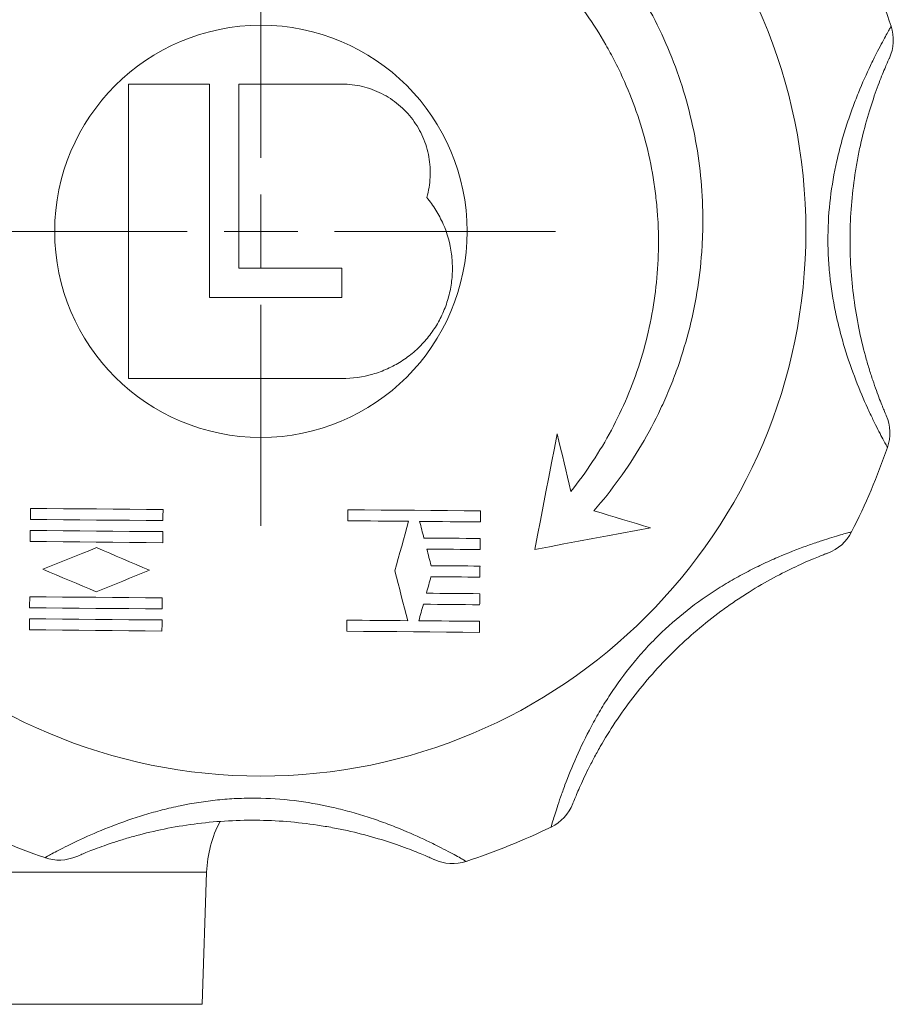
# Model space of a CAD drawing. Header units: millimetres. Extents: x 143 to 827, y 75 to 838.
# Tile 19 of 23: x 733 to 792, y 613 to 680. Entities that reach past the tile are written whole.
import ezdxf

# ---------------------------------------------------------------- set-up
doc = ezdxf.new("R2010")
doc.units = ezdxf.units.MM

# ---------------------------------------------------------------- blocks, each defined once
blk = doc.blocks.new('SW_CENTERMARKSYMBOL_6')
at = {"color": 0, "linetype": 'Continuous', "lineweight": 0}
for p, q in [((0, 5), (0, 38.943)), ((0, 0), (0, 2.5)), ((-5, 0), (-38.943, 0)), ((0, 0), (-2.5, 0)), ((0, 0), (2.5, 0)), ((0, 0), (0, -2.5)), ((5, 0), (38.943, 0)), ((0, -5), (0, -38.943))]:
    blk.add_line(p, q, dxfattribs=at)
blk = doc.blocks.new('SW_CENTERMARKSYMBOL_7')
at = {"color": 0, "linetype": 'Continuous', "lineweight": 0}
for p, q in [((0, 5), (0, 20)), ((0, 0), (0, 2.5)), ((-5, 0), (-20, 0)), ((0, 0), (-2.5, 0)), ((0, 0), (2.5, 0)), ((0, 0), (0, -2.5)), ((5, 0), (20, 0)), ((0, -5), (0, -20))]:
    blk.add_line(p, q, dxfattribs=at)

msp = doc.modelspace()

# ---------------------------------------------------------------- linework, layer by layer
at = {"color": 7, "linetype": 'Continuous', "lineweight": 15}
for p, q in [((740.437, 675.821), (740.437, 655.821)), ((745.937, 675.821), (740.437, 675.821)), ((745.937, 661.321), (745.937, 675.821)), ((747.937, 675.821), (747.937, 663.321)), ((754.937, 675.821), (747.937, 675.821)), ((747.937, 663.321), (754.937, 663.321)), ((754.937, 663.321), (754.937, 661.321)), ((754.937, 661.321), (745.937, 661.321)), ((740.437, 655.821), (754.937, 655.821)), ((745.437, 613.321), (745.751, 622.304)), ((655.437, 613.321), (745.437, 613.321))]:
    msp.add_line(p, q, dxfattribs=at)
at = {"color": 8, "linetype": 'Continuous', "lineweight": 15}
msp.add_line((745.751, 622.304), (655.123, 622.304), dxfattribs=at)
at = {"color": 7, "linetype": 'Continuous', "lineweight": 15, "flags": 128}
for points in [[(769.557, 652.072), (769.365, 651.085), (769.173, 650.099), (768.981, 649.115), (768.79, 648.132), (768.599, 647.151), (768.409, 646.172), (768.218, 645.195), (768.029, 644.22)], [(770.477, 648.158), (770.362, 648.645), (770.248, 649.132), (770.133, 649.621), (770.018, 650.11), (769.903, 650.6), (769.788, 651.09), (769.673, 651.581), (769.557, 652.072)], [(733.791, 647.004), (733.79, 646.91), (733.789, 646.817), (733.788, 646.723), (733.787, 646.629), (733.786, 646.535), (733.786, 646.442), (733.785, 646.348), (733.784, 646.254)], [(742.79, 646.926), (741.66, 646.936), (740.53, 646.945), (739.402, 646.955), (738.276, 646.965), (737.152, 646.975), (736.029, 646.985), (734.909, 646.994), (733.791, 647.004)], [(742.784, 646.176), (742.784, 646.269), (742.785, 646.363), (742.786, 646.457), (742.787, 646.551), (742.788, 646.644), (742.789, 646.738), (742.789, 646.832), (742.79, 646.926)], [(755.345, 646.913), (755.344, 646.819), (755.343, 646.725), (755.343, 646.631), (755.342, 646.538), (755.341, 646.444), (755.34, 646.35), (755.339, 646.256), (755.339, 646.163)], [(764.345, 646.834), (763.226, 646.844), (762.106, 646.854), (760.983, 646.864), (759.859, 646.873), (758.732, 646.883), (757.605, 646.893), (756.475, 646.903), (755.345, 646.913)], [(764.338, 646.084), (764.339, 646.178), (764.34, 646.272), (764.341, 646.365), (764.341, 646.459), (764.342, 646.553), (764.343, 646.647), (764.344, 646.74), (764.345, 646.834)], [(775.894, 645.681), (775.416, 645.825), (774.937, 645.97), (774.457, 646.114), (773.977, 646.259), (773.495, 646.405), (773.012, 646.55), (772.529, 646.696), (772.044, 646.842)], [(733.784, 646.254), (734.902, 646.245), (736.022, 646.235), (737.145, 646.225), (738.269, 646.215), (739.396, 646.205), (740.524, 646.195), (741.653, 646.186), (742.784, 646.176)], [(755.339, 646.163), (755.855, 646.158), (756.371, 646.154), (756.887, 646.149), (757.403, 646.145), (757.919, 646.14), (758.434, 646.136), (758.949, 646.131), (759.463, 646.127)], [(759.463, 646.127), (759.346, 645.704), (759.229, 645.283), (759.112, 644.861), (758.996, 644.44), (758.879, 644.019), (758.762, 643.599), (758.646, 643.179), (758.53, 642.76)], [(760.213, 646.12), (760.73, 646.116), (761.247, 646.111), (761.763, 646.107), (762.279, 646.102), (762.795, 646.098), (763.31, 646.093), (763.824, 646.089), (764.338, 646.084)], [(760.505, 644.993), (760.469, 645.133), (760.432, 645.274), (760.396, 645.415), (760.359, 645.556), (760.323, 645.697), (760.286, 645.838), (760.25, 645.979), (760.213, 646.12)], [(733.777, 645.504), (733.777, 645.41), (733.776, 645.317), (733.775, 645.223), (733.774, 645.129), (733.773, 645.035), (733.773, 644.942), (733.772, 644.848), (733.771, 644.754)], [(742.777, 645.426), (741.646, 645.436), (740.517, 645.445), (739.389, 645.455), (738.263, 645.465), (737.138, 645.475), (736.016, 645.485), (734.895, 645.495), (733.777, 645.504)], [(742.771, 644.676), (742.771, 644.769), (742.772, 644.863), (742.773, 644.957), (742.774, 645.051), (742.775, 645.144), (742.775, 645.238), (742.776, 645.332), (742.777, 645.426)], [(768.029, 644.22), (769.02, 644.404), (770.009, 644.588), (770.996, 644.771), (771.981, 644.954), (772.963, 645.137), (773.943, 645.319), (774.92, 645.5), (775.894, 645.681)], [(733.771, 644.754), (734.889, 644.745), (736.009, 644.735), (737.132, 644.725), (738.256, 644.715), (739.383, 644.705), (740.511, 644.696), (741.64, 644.686), (742.771, 644.676)], [(764.328, 644.959), (763.852, 644.963), (763.375, 644.968), (762.898, 644.972), (762.42, 644.976), (761.942, 644.98), (761.463, 644.984), (760.984, 644.988), (760.505, 644.993)], [(764.322, 644.209), (764.323, 644.303), (764.323, 644.397), (764.324, 644.49), (764.325, 644.584), (764.326, 644.678), (764.327, 644.772), (764.328, 644.865), (764.328, 644.959)], [(738.267, 644.34), (737.811, 644.156), (737.355, 643.972), (736.9, 643.788), (736.446, 643.604), (735.992, 643.421), (735.538, 643.237), (735.085, 643.054), (734.633, 642.872)], [(741.876, 642.809), (741.425, 643), (740.974, 643.191), (740.523, 643.383), (740.072, 643.574), (739.62, 643.766), (739.169, 643.957), (738.718, 644.149), (738.267, 644.34)], [(760.699, 644.241), (761.153, 644.237), (761.607, 644.233), (762.06, 644.229), (762.513, 644.225), (762.966, 644.221), (763.418, 644.217), (763.87, 644.213), (764.322, 644.209)], [(760.991, 643.113), (760.955, 643.254), (760.918, 643.395), (760.882, 643.536), (760.845, 643.677), (760.809, 643.818), (760.772, 643.959), (760.736, 644.1), (760.699, 644.241)], [(734.633, 642.872), (735.084, 642.68), (735.535, 642.489), (735.986, 642.298), (736.437, 642.106), (736.888, 641.915), (737.339, 641.723), (737.79, 641.532), (738.241, 641.34)], [(738.241, 641.34), (738.694, 641.523), (739.147, 641.706), (739.6, 641.889), (740.054, 642.073), (740.509, 642.256), (740.964, 642.44), (741.42, 642.624), (741.876, 642.809)], [(758.53, 642.76), (758.64, 642.335), (758.749, 641.91), (758.859, 641.486), (758.968, 641.063), (759.078, 640.641), (759.187, 640.219), (759.296, 639.798), (759.404, 639.377)], [(764.312, 643.084), (763.898, 643.088), (763.484, 643.092), (763.069, 643.095), (762.654, 643.099), (762.239, 643.102), (761.823, 643.106), (761.407, 643.11), (760.991, 643.113)], [(764.305, 642.334), (764.306, 642.428), (764.307, 642.522), (764.308, 642.615), (764.309, 642.709), (764.31, 642.803), (764.31, 642.897), (764.311, 642.991), (764.312, 643.084)], [(760.673, 641.241), (760.712, 641.381), (760.751, 641.521), (760.79, 641.662), (760.829, 641.802), (760.868, 641.942), (760.907, 642.082), (760.945, 642.223), (760.984, 642.363)], [(760.984, 642.363), (761.401, 642.36), (761.816, 642.356), (762.232, 642.352), (762.647, 642.349), (763.062, 642.345), (763.477, 642.342), (763.891, 642.338), (764.305, 642.334)], [(733.738, 641.004), (733.737, 640.911), (733.737, 640.817), (733.736, 640.723), (733.735, 640.629), (733.734, 640.536), (733.733, 640.442), (733.732, 640.348), (733.732, 640.255)], [(742.738, 640.926), (741.607, 640.936), (740.478, 640.946), (739.35, 640.956), (738.223, 640.965), (737.099, 640.975), (735.976, 640.985), (734.856, 640.995), (733.738, 641.004)], [(742.731, 640.176), (742.732, 640.27), (742.733, 640.363), (742.734, 640.457), (742.735, 640.551), (742.735, 640.644), (742.736, 640.738), (742.737, 640.832), (742.738, 640.926)], [(764.296, 641.209), (763.844, 641.213), (763.392, 641.217), (762.94, 641.221), (762.487, 641.225), (762.034, 641.229), (761.581, 641.233), (761.127, 641.237), (760.673, 641.241)], [(764.289, 640.459), (764.29, 640.553), (764.291, 640.647), (764.292, 640.74), (764.292, 640.834), (764.293, 640.928), (764.294, 641.022), (764.295, 641.116), (764.296, 641.209)], [(733.732, 640.255), (734.849, 640.245), (735.97, 640.235), (737.092, 640.225), (738.217, 640.215), (739.343, 640.206), (740.471, 640.196), (741.6, 640.186), (742.731, 640.176)], [(760.154, 639.371), (760.193, 639.511), (760.232, 639.651), (760.271, 639.791), (760.31, 639.931), (760.349, 640.072), (760.388, 640.212), (760.427, 640.352), (760.466, 640.493)], [(760.466, 640.493), (760.945, 640.489), (761.424, 640.484), (761.902, 640.48), (762.381, 640.476), (762.858, 640.472), (763.336, 640.468), (763.813, 640.464), (764.289, 640.459)], [(733.725, 639.505), (733.724, 639.411), (733.723, 639.317), (733.723, 639.223), (733.722, 639.129), (733.721, 639.036), (733.72, 638.942), (733.719, 638.848), (733.719, 638.755)], [(742.725, 639.426), (741.594, 639.436), (740.464, 639.446), (739.336, 639.456), (738.21, 639.465), (737.085, 639.475), (735.963, 639.485), (734.843, 639.495), (733.725, 639.505)], [(742.718, 638.676), (742.719, 638.77), (742.72, 638.863), (742.721, 638.957), (742.721, 639.051), (742.722, 639.145), (742.723, 639.238), (742.724, 639.332), (742.725, 639.426)], [(755.28, 639.413), (755.279, 639.319), (755.278, 639.225), (755.277, 639.132), (755.276, 639.038), (755.276, 638.944), (755.275, 638.85), (755.274, 638.757), (755.273, 638.663)], [(759.404, 639.377), (758.89, 639.382), (758.375, 639.386), (757.86, 639.391), (757.344, 639.395), (756.829, 639.4), (756.312, 639.404), (755.796, 639.409), (755.28, 639.413)], [(764.279, 639.335), (763.765, 639.339), (763.251, 639.343), (762.736, 639.348), (762.221, 639.352), (761.705, 639.357), (761.188, 639.361), (760.672, 639.366), (760.154, 639.371)], [(733.719, 638.755), (734.836, 638.745), (735.956, 638.735), (737.079, 638.725), (738.203, 638.715), (739.33, 638.706), (740.458, 638.696), (741.587, 638.686), (742.718, 638.676)], [(764.273, 638.585), (764.274, 638.678), (764.274, 638.772), (764.275, 638.866), (764.276, 638.959), (764.277, 639.053), (764.278, 639.147), (764.278, 639.241), (764.279, 639.335)], [(755.273, 638.663), (756.404, 638.653), (757.533, 638.643), (758.661, 638.634), (759.787, 638.624), (760.912, 638.614), (762.034, 638.604), (763.155, 638.594), (764.273, 638.585)]]:
    msp.add_lwpolyline(points, dxfattribs=at)
at = {"color": 7, "linetype": 'Continuous', "lineweight": 15}
for radius in [37, 14]:
    msp.add_circle((749.437, 665.821), radius, dxfattribs=at)
for centre, radius, start, end in [((749.437, 665.821), 45, 18.03507, 25.96493), ((789.373, 678.824), 3, 335.63513, 18.03507), ((789.14, 652.123), 3, 340.96493, 23.36487), ((749.437, 665.821), 45, 333.03507, 340.96493), ((786.871, 646.776), 3, 290.63513, 333.03507), ((767.825, 628.06), 3, 295.96493, 338.36487), ((749.437, 665.821), 45, 243.03507, 250.96493), ((753.746, 622.024), 8, 152.14541, 178), ((749.437, 665.821), 45, 288.03507, 295.96493), ((735.739, 626.117), 3, 250.96493, 293.36487), ((762.44, 625.884), 3, 245.63513, 288.03507)]:
    msp.add_arc(centre, radius, start, end, dxfattribs=at)
for points, knots in [([(772.044, 646.842), (773.269, 648.245), (774.345, 649.739), (775.745, 652.11), (776.175, 652.923), (776.767, 654.175), (776.955, 654.598), (777.312, 655.455), (777.482, 655.89), (778.273, 658.067), (778.737, 659.845), (779.189, 662.564), (779.298, 663.48), (779.399, 664.866), (779.421, 665.332), (779.445, 666.26), (779.447, 666.723), (779.399, 669.03), (779.193, 670.854), (778.633, 673.559), (778.404, 674.456), (777.859, 676.236), (777.548, 677.106), (776.5, 679.661), (775.65, 681.289), (774.148, 683.616), (773.606, 684.376), (772.458, 685.838), (771.85, 686.541), (771.209, 687.216)], [0, 0, 0, 0, 0.125, 0.125, 0.1875, 0.1875, 0.21875, 0.21875, 0.25, 0.25, 0.375, 0.375, 0.4375, 0.4375, 0.46875, 0.46875, 0.5, 0.5, 0.625, 0.625, 0.6875, 0.6875, 0.75, 0.75, 0.875, 0.875, 0.9375, 0.9375, 1, 1, 1, 1]), ([(768.313, 684.37), (769.508, 683.2), (770.577, 681.939), (771.998, 679.916), (772.442, 679.219), (773.06, 678.14), (773.258, 677.775), (773.639, 677.033), (773.822, 676.657), (774.685, 674.764), (775.229, 673.206), (775.828, 670.804), (775.991, 669.993), (776.181, 668.759), (776.234, 668.344), (776.323, 667.515), (776.357, 667.101), (776.481, 665.032), (776.428, 663.384), (776.123, 660.923), (775.983, 660.105), (775.625, 658.471), (775.409, 657.669), (774.657, 655.306), (774.016, 653.788), (772.842, 651.595), (772.413, 650.876), (771.493, 649.484), (771.001, 648.809), (770.477, 648.158)], [0, 0, 0, 0, 0.125, 0.125, 0.1875, 0.1875, 0.21875, 0.21875, 0.25, 0.25, 0.375, 0.375, 0.4375, 0.4375, 0.46875, 0.46875, 0.5, 0.5, 0.625, 0.625, 0.6875, 0.6875, 0.75, 0.75, 0.875, 0.875, 0.9375, 0.9375, 1, 1, 1, 1]), ([(791.976, 651.144), (791.976, 651.144), (791.918, 651.249), (791.75, 651.56), (791.68, 651.69), (791.519, 651.996), (791.427, 652.173), (791.224, 652.572), (791.113, 652.796), (790.877, 653.284), (790.752, 653.547), (790.368, 654.392), (790.093, 655.035), (789.562, 656.41), (789.304, 657.145), (788.95, 658.316), (788.837, 658.718), (788.63, 659.526), (788.535, 659.935), (788.279, 661.174), (788.146, 662.018), (788.014, 663.307), (787.981, 663.741), (787.94, 664.617), (787.932, 665.057), (787.943, 666.364), (788, 667.226), (788.204, 668.933), (788.352, 669.777), (788.634, 671.029), (788.737, 671.442), (788.959, 672.247), (789.077, 672.641), (789.325, 673.412), (789.455, 673.788), (789.723, 674.522), (789.863, 674.881), (790.281, 675.91), (790.561, 676.534), (790.961, 677.373), (791.091, 677.637), (791.335, 678.118), (791.449, 678.337), (791.658, 678.732), (791.753, 678.909), (791.921, 679.214), (791.992, 679.34), (792.107, 679.545), (792.151, 679.622), (792.211, 679.726), (792.226, 679.753), (792.226, 679.753)], [0, 0, 0, 0, 0.0625, 0.0625, 0.09375, 0.09375, 0.125, 0.125, 0.15625, 0.15625, 0.1875, 0.1875, 0.25, 0.25, 0.3125, 0.3125, 0.34375, 0.34375, 0.375, 0.375, 0.4375, 0.4375, 0.46875, 0.46875, 0.5, 0.5, 0.5625, 0.5625, 0.625, 0.625, 0.65625, 0.65625, 0.6875, 0.6875, 0.71875, 0.71875, 0.75, 0.75, 0.8125, 0.8125, 0.84375, 0.84375, 0.875, 0.875, 0.90625, 0.90625, 0.9375, 0.9375, 0.96875, 0.96875, 1, 1, 1, 1]), ([(792.106, 677.586), (792.106, 677.586), (792.095, 677.562), (792.053, 677.469), (792.022, 677.4), (791.942, 677.217), (791.892, 677.103), (791.775, 676.828), (791.709, 676.671), (791.566, 676.317), (791.488, 676.121), (791.323, 675.69), (791.237, 675.455), (790.975, 674.714), (790.795, 674.164), (790.448, 672.967), (790.285, 672.337), (790.069, 671.358), (790.002, 671.026), (789.876, 670.352), (789.818, 670.008), (789.663, 668.975), (789.584, 668.282), (789.473, 666.886), (789.442, 666.184), (789.429, 664.771), (789.448, 664.058), (789.535, 662.655), (789.603, 661.962), (789.783, 660.594), (789.897, 659.92), (790.165, 658.595), (790.316, 657.964), (790.558, 657.071), (790.641, 656.783), (790.809, 656.227), (790.895, 655.959), (791.062, 655.46), (791.143, 655.226), (791.3, 654.792), (791.376, 654.591), (791.514, 654.233), (791.577, 654.076), (791.688, 653.802), (791.736, 653.685), (791.853, 653.406), (791.894, 653.312), (791.894, 653.312)], [0, 0, 0, 0, 0.03125, 0.03125, 0.0625, 0.0625, 0.09375, 0.09375, 0.125, 0.125, 0.15625, 0.15625, 0.1875, 0.1875, 0.25, 0.25, 0.3125, 0.3125, 0.34375, 0.34375, 0.375, 0.375, 0.4375, 0.4375, 0.5, 0.5, 0.5625, 0.5625, 0.625, 0.625, 0.6875, 0.6875, 0.75, 0.75, 0.78125, 0.78125, 0.8125, 0.8125, 0.84375, 0.84375, 0.875, 0.875, 0.90625, 0.90625, 0.9375, 0.9375, 1, 1, 1, 1]), ([(760.693, 668.128), (760.825, 668.577), (760.903, 669.033), (760.953, 669.956), (760.924, 670.428), (760.801, 671.11), (760.747, 671.335), (760.613, 671.778), (760.533, 671.998), (760.254, 672.64), (760.021, 673.04), (759.605, 673.597), (759.454, 673.777), (759.133, 674.115), (758.965, 674.274), (758.61, 674.57), (758.425, 674.708), (758.037, 674.963), (757.833, 675.081), (757.209, 675.393), (756.775, 675.551), (756.098, 675.712), (755.867, 675.753), (755.404, 675.807), (755.171, 675.821), (754.937, 675.821)], [0, 0, 0, 0, 0.125, 0.125, 0.25, 0.25, 0.3125, 0.3125, 0.375, 0.375, 0.5, 0.5, 0.5625, 0.5625, 0.625, 0.625, 0.6875, 0.6875, 0.75, 0.75, 0.875, 0.875, 0.9375, 0.9375, 1, 1, 1, 1]), ([(754.937, 655.821), (755.651, 655.821), (756.348, 655.921), (757.369, 656.217), (757.706, 656.342), (758.35, 656.633), (758.66, 656.8), (759.256, 657.179), (759.544, 657.391), (760.084, 657.854), (760.335, 658.102), (760.801, 658.632), (761.015, 658.913), (761.406, 659.509), (761.58, 659.821), (761.879, 660.46), (762.006, 660.789), (762.213, 661.467), (762.293, 661.817), (762.402, 662.518), (762.432, 662.869), (762.441, 663.574), (762.421, 663.93), (762.283, 664.991), (762.095, 665.67), (761.669, 666.646), (761.502, 666.963), (761.13, 667.567), (760.922, 667.854), (760.693, 668.128)], [0, 0, 0, 0, 0.125, 0.125, 0.1875, 0.1875, 0.25, 0.25, 0.3125, 0.3125, 0.375, 0.375, 0.4375, 0.4375, 0.5, 0.5, 0.5625, 0.5625, 0.625, 0.625, 0.6875, 0.6875, 0.75, 0.75, 0.875, 0.875, 0.9375, 0.9375, 1, 1, 1, 1]), ([(769.139, 625.363), (769.139, 625.363), (769.172, 625.478), (769.273, 625.817), (769.315, 625.959), (769.418, 626.289), (769.478, 626.479), (769.617, 626.904), (769.696, 627.142), (769.874, 627.654), (769.973, 627.927), (770.298, 628.797), (770.558, 629.447), (771.155, 630.793), (771.493, 631.496), (772.07, 632.574), (772.275, 632.938), (772.7, 633.656), (772.922, 634.012), (773.617, 635.07), (774.119, 635.76), (774.938, 636.765), (775.221, 637.095), (775.812, 637.744), (776.117, 638.061), (777.049, 638.977), (777.699, 639.546), (779.05, 640.609), (779.751, 641.102), (780.836, 641.787), (781.201, 642.006), (781.928, 642.419), (782.29, 642.614), (783.01, 642.983), (783.367, 643.157), (784.076, 643.486), (784.429, 643.642), (785.452, 644.074), (786.092, 644.317), (786.968, 644.627), (787.246, 644.722), (787.759, 644.89), (787.994, 644.965), (788.421, 645.096), (788.614, 645.153), (788.948, 645.25), (789.088, 645.29), (789.313, 645.353), (789.399, 645.376), (789.515, 645.408), (789.545, 645.416), (789.545, 645.416)], [0, 0, 0, 0, 0.0625, 0.0625, 0.09375, 0.09375, 0.125, 0.125, 0.15625, 0.15625, 0.1875, 0.1875, 0.25, 0.25, 0.3125, 0.3125, 0.34375, 0.34375, 0.375, 0.375, 0.4375, 0.4375, 0.46875, 0.46875, 0.5, 0.5, 0.5625, 0.5625, 0.625, 0.625, 0.65625, 0.65625, 0.6875, 0.6875, 0.71875, 0.71875, 0.75, 0.75, 0.8125, 0.8125, 0.84375, 0.84375, 0.875, 0.875, 0.90625, 0.90625, 0.9375, 0.9375, 0.96875, 0.96875, 1, 1, 1, 1]), ([(787.928, 643.968), (787.928, 643.968), (787.904, 643.959), (787.808, 643.923), (787.737, 643.896), (787.55, 643.824), (787.435, 643.778), (787.158, 643.667), (787, 643.602), (786.649, 643.453), (786.455, 643.37), (786.034, 643.181), (785.806, 643.076), (785.097, 642.737), (784.581, 642.476), (783.489, 641.875), (782.929, 641.544), (782.084, 641.005), (781.801, 640.818), (781.236, 640.43), (780.952, 640.227), (780.112, 639.607), (779.565, 639.173), (778.5, 638.264), (777.982, 637.79), (776.974, 636.8), (776.483, 636.282), (775.552, 635.229), (775.11, 634.691), (774.271, 633.596), (773.874, 633.039), (773.126, 631.912), (772.787, 631.359), (772.327, 630.557), (772.182, 630.295), (771.908, 629.782), (771.779, 629.533), (771.544, 629.062), (771.436, 628.839), (771.241, 628.421), (771.152, 628.225), (770.996, 627.874), (770.929, 627.718), (770.814, 627.446), (770.766, 627.329), (770.651, 627.049), (770.614, 626.954), (770.614, 626.954)], [0, 0, 0, 0, 0.03125, 0.03125, 0.0625, 0.0625, 0.09375, 0.09375, 0.125, 0.125, 0.15625, 0.15625, 0.1875, 0.1875, 0.25, 0.25, 0.3125, 0.3125, 0.34375, 0.34375, 0.375, 0.375, 0.4375, 0.4375, 0.5, 0.5, 0.5625, 0.5625, 0.625, 0.625, 0.6875, 0.6875, 0.75, 0.75, 0.78125, 0.78125, 0.8125, 0.8125, 0.84375, 0.84375, 0.875, 0.875, 0.90625, 0.90625, 0.9375, 0.9375, 1, 1, 1, 1]), ([(734.76, 623.281), (734.76, 623.281), (734.865, 623.34), (735.176, 623.508), (735.306, 623.578), (735.613, 623.739), (735.789, 623.831), (736.188, 624.033), (736.412, 624.145), (736.9, 624.381), (737.163, 624.505), (738.008, 624.89), (738.652, 625.165), (740.026, 625.696), (740.761, 625.953), (741.932, 626.308), (742.334, 626.42), (743.143, 626.627), (743.551, 626.722), (744.79, 626.979), (745.634, 627.112), (746.923, 627.244), (747.357, 627.276), (748.234, 627.318), (748.673, 627.326), (749.98, 627.314), (750.842, 627.257), (752.549, 627.053), (753.393, 626.906), (754.645, 626.624), (755.058, 626.52), (755.864, 626.299), (756.258, 626.181), (757.028, 625.933), (757.404, 625.803), (758.138, 625.534), (758.497, 625.395), (759.526, 624.977), (760.15, 624.696), (760.989, 624.297), (761.253, 624.166), (761.735, 623.923), (761.954, 623.809), (762.348, 623.6), (762.525, 623.504), (762.83, 623.337), (762.957, 623.266), (763.161, 623.151), (763.238, 623.107), (763.342, 623.047), (763.369, 623.032), (763.369, 623.032)], [0, 0, 0, 0, 0.0625, 0.0625, 0.09375, 0.09375, 0.125, 0.125, 0.15625, 0.15625, 0.1875, 0.1875, 0.25, 0.25, 0.3125, 0.3125, 0.34375, 0.34375, 0.375, 0.375, 0.4375, 0.4375, 0.46875, 0.46875, 0.5, 0.5, 0.5625, 0.5625, 0.625, 0.625, 0.65625, 0.65625, 0.6875, 0.6875, 0.71875, 0.71875, 0.75, 0.75, 0.8125, 0.8125, 0.84375, 0.84375, 0.875, 0.875, 0.90625, 0.90625, 0.9375, 0.9375, 0.96875, 0.96875, 1, 1, 1, 1]), ([(761.202, 623.151), (761.202, 623.151), (761.179, 623.162), (761.085, 623.204), (761.016, 623.235), (760.833, 623.316), (760.719, 623.366), (760.444, 623.483), (760.287, 623.548), (759.934, 623.692), (759.738, 623.77), (759.306, 623.934), (759.071, 624.021), (758.33, 624.283), (757.781, 624.463), (756.583, 624.81), (755.953, 624.972), (754.974, 625.188), (754.642, 625.256), (753.968, 625.381), (753.624, 625.439), (752.592, 625.594), (751.898, 625.674), (750.503, 625.785), (749.8, 625.816), (748.388, 625.828), (747.674, 625.809), (746.272, 625.723), (745.578, 625.655), (744.211, 625.474), (743.536, 625.361), (742.211, 625.093), (741.58, 624.942), (740.688, 624.7), (740.399, 624.617), (739.843, 624.448), (739.576, 624.363), (739.076, 624.196), (738.843, 624.114), (738.409, 623.958), (738.207, 623.882), (737.85, 623.744), (737.692, 623.681), (737.418, 623.57), (737.301, 623.521), (737.022, 623.404), (736.929, 623.363), (736.929, 623.363)], [0, 0, 0, 0, 0.03125, 0.03125, 0.0625, 0.0625, 0.09375, 0.09375, 0.125, 0.125, 0.15625, 0.15625, 0.1875, 0.1875, 0.25, 0.25, 0.3125, 0.3125, 0.34375, 0.34375, 0.375, 0.375, 0.4375, 0.4375, 0.5, 0.5, 0.5625, 0.5625, 0.625, 0.625, 0.6875, 0.6875, 0.75, 0.75, 0.78125, 0.78125, 0.8125, 0.8125, 0.84375, 0.84375, 0.875, 0.875, 0.90625, 0.90625, 0.9375, 0.9375, 1, 1, 1, 1])]:
    msp.add_open_spline(points, degree=3, knots=knots, dxfattribs=at)

# ---------------------------------------------------------------- block references
at = {"color": 7, "linetype": 'Continuous', "lineweight": 0}
for name, p in [('SW_CENTERMARKSYMBOL_6', (721.724, 681.821)), ('SW_CENTERMARKSYMBOL_7', (749.437, 665.821))]:
    msp.add_blockref(name, p, dxfattribs=at)

doc.saveas('drawing.dxf')
